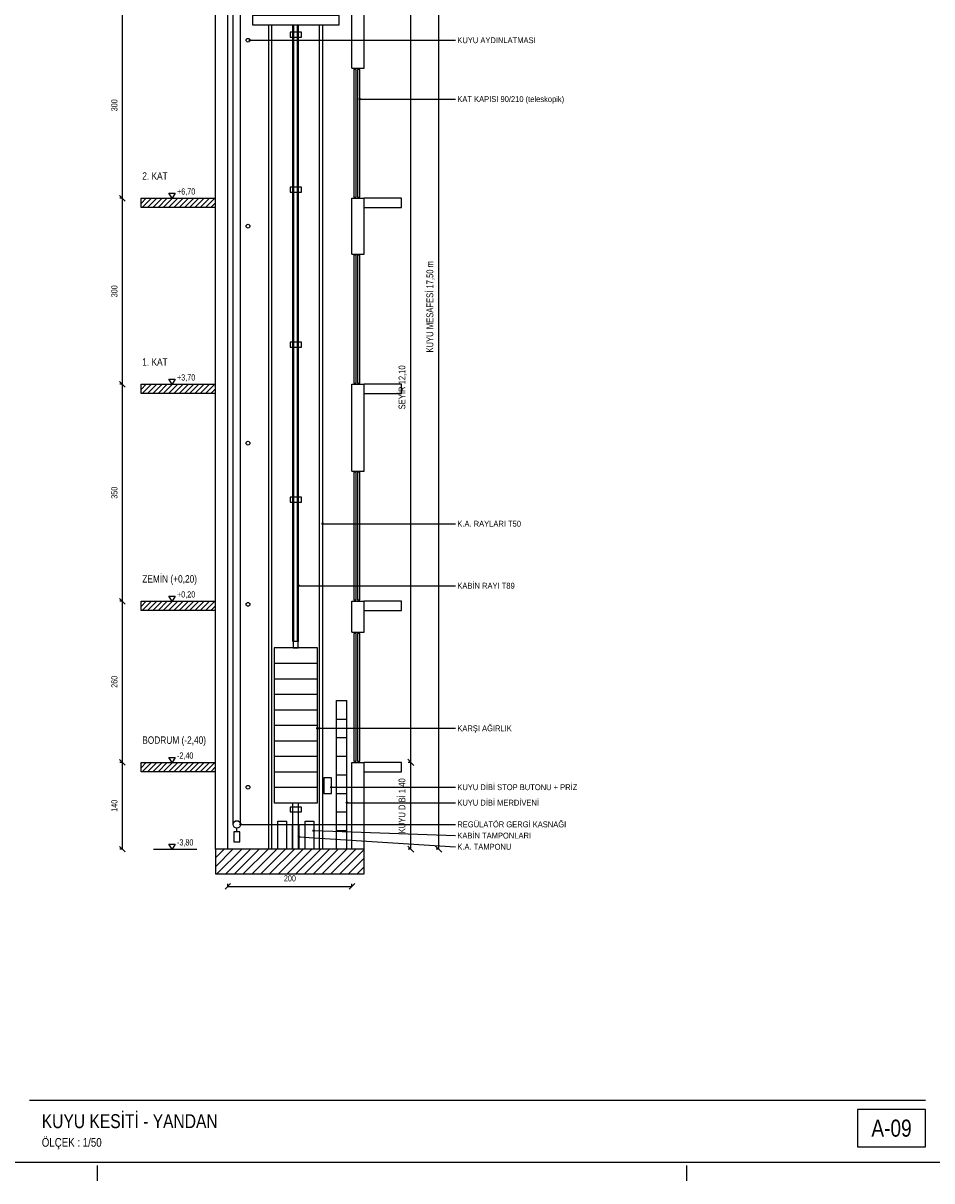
# Model space of a CAD drawing. Header units: centimetres. Extents: x 0 to 14595, y -30 to 2970.
# Tile 18 of 37: x 9480 to 10945, y -30 to 1838. Entities that reach past the tile are written whole.
import ezdxf
from ezdxf.enums import TextEntityAlignment as Align

# ---------------------------------------------------------------- set-up
doc = ezdxf.new("R2010")
doc.units = ezdxf.units.CM
doc.linetypes.add('CENTER', pattern=[40, 25, -5, 5, -5])
for name, color, linetype in [('ASN-ANTET', 4, 'CONTINUOUS'), ('ASN-BASLIK', 5, 'CONTINUOUS'), ('ASN-CERCEVE', 7, 'CONTINUOUS'), ('ASN-DUVAR', 7, 'CONTINUOUS'), ('ASN-EKSEN', 8, 'CENTER'), ('ASN-ELEKTRIK', 3, 'CONTINUOUS'), ('ASN-HALAT', 6, 'CONTINUOUS'), ('ASN-KA', 30, 'CONTINUOUS'), ('ASN-KABIN', 5, 'CONTINUOUS'), ('ASN-KAPI', 3, 'CONTINUOUS'), ('ASN-KOT', 2, 'CONTINUOUS'), ('ASN-MOTOR', 6, 'CONTINUOUS'), ('ASN-OLCU', 3, 'CONTINUOUS'), ('ASN-RAY', 1, 'CONTINUOUS'), ('ASN-TARAMA', 8, 'CONTINUOUS'), ('ASN-YAZI', 4, 'CONTINUOUS'), ('ASN-YUK', 1, 'CONTINUOUS')]:
    doc.layers.add(name, color=color, linetype=linetype)
doc.styles.get("Standard").update_dxf_attribs({"font": 'arial.ttf', "width": 0.8})

msp = doc.modelspace()

# ---------------------------------------------------------------- linework, layer by layer
at = {"layer": 'ASN-ANTET'}
msp.add_line((9490, 100), (10935, 100), dxfattribs=at)
msp.add_lwpolyline([(10825, 25), (10935, 25), (10935, 85), (10825, 85)], close=True, dxfattribs=at)
at = {"layer": 'ASN-CERCEVE'}
for points in [[(0, 0), (14595, 0), (14595, 2970), (0, 2970)], [(100, 0), (14570, 0), (14570, 2970), (100, 2970)]]:
    msp.add_lwpolyline(points, close=True, dxfattribs=at)
at = {"layer": 'ASN-DUVAR'}
for p, q in [((9790, 505), (9790, 2255)), ((9810, 505), (9810, 2255)), ((10010, 1765), (10010, 1855)), ((10030, 1765), (10030, 1855)), ((10010, 1765), (10030, 1765)), ((10010, 1465), (10010, 1555)), ((10010, 1555), (10030, 1555)), ((10030, 1465), (10030, 1555)), ((10010, 1465), (10030, 1465)), ((10010, 1115), (10010, 1255)), ((10010, 1255), (10030, 1255)), ((10030, 1115), (10030, 1255)), ((10010, 1115), (10030, 1115)), ((10010, 855), (10010, 905)), ((10010, 905), (10030, 905)), ((10030, 855), (10030, 905)), ((10010, 855), (10030, 855)), ((10010, 505), (10010, 645)), ((10010, 645), (10030, 645)), ((10030, 505), (10030, 645))]:
    msp.add_line(p, q, dxfattribs=at)
for points in [[(9790, 1540), (9670, 1540), (9670, 1555), (9790, 1555)], [(10030, 1540), (10090, 1540), (10090, 1555), (10030, 1555)], [(9790, 1240), (9670, 1240), (9670, 1255), (9790, 1255)], [(10030, 1240), (10090, 1240), (10090, 1255), (10030, 1255)], [(9790, 890), (9670, 890), (9670, 905), (9790, 905)], [(10030, 890), (10090, 890), (10090, 905), (10030, 905)], [(9790, 630), (9670, 630), (9670, 645), (9790, 645)], [(10030, 630), (10090, 630), (10090, 645), (10030, 645)]]:
    msp.add_lwpolyline(points, dxfattribs=at)
msp.add_lwpolyline([(9790, 465), (10030, 465), (10030, 505), (9790, 505)], close=True, dxfattribs=at)
at = {"layer": 'ASN-EKSEN'}
for p, q in [((9600, -30), (9600, -5)), ((10550, -30), (10550, -5))]:
    msp.add_line(p, q, dxfattribs=at)
at = {"layer": 'ASN-ELEKTRIK'}
msp.add_lwpolyline([(9965, 595), (9977, 595), (9977, 620), (9965, 620)], close=True, dxfattribs=at)
at = {"layer": 'ASN-HALAT'}
for p, q in [((9818.5, 545), (9818.5, 2290)), ((9830.5, 545), (9830.5, 2290)), ((9916.5, 840), (9916.5, 1835)), ((9922.5, 840), (9922.5, 1835))]:
    msp.add_line(p, q, dxfattribs=at)
msp.add_lwpolyline([(9915.5, 830), (9923.5, 830), (9923.5, 840), (9915.5, 840)], close=True, dxfattribs=at)
at = {"layer": 'ASN-KA'}
for p, q in [((9884.5, 805), (9954.5, 805)), ((9884.5, 780), (9954.5, 780)), ((9884.5, 755), (9954.5, 755)), ((9884.5, 730), (9954.5, 730)), ((9884.5, 705), (9954.5, 705)), ((9884.5, 680), (9954.5, 680)), ((9884.5, 655), (9954.5, 655)), ((9884.5, 630), (9954.5, 630)), ((9884.5, 605), (9954.5, 605))]:
    msp.add_line(p, q, dxfattribs=at)
msp.add_lwpolyline([(9884.5, 580), (9954.5, 580), (9954.5, 830), (9884.5, 830)], close=True, dxfattribs=at)
at = {"layer": 'ASN-KABIN'}
msp.add_lwpolyline([(9849.5, 1835), (9989.5, 1835), (9989.5, 1850), (9849.5, 1850)], close=True, dxfattribs=at)
at = {"layer": 'ASN-KAPI'}
for p, q in [((9985, 745), (10002, 745)), ((9985, 505), (9985, 745)), ((10002, 505), (10002, 745)), ((9985, 715), (10002, 715)), ((9985, 685), (10002, 685)), ((9985, 655), (10002, 655)), ((9985, 625), (10002, 625)), ((9985, 595), (10002, 595)), ((9985, 565), (10002, 565)), ((9985, 535), (10002, 535))]:
    msp.add_line(p, q, dxfattribs=at)
for points in [[(10013, 1557), (10017, 1557), (10017, 1763), (10013, 1763)], [(10019, 1557), (10023, 1557), (10023, 1763), (10019, 1763)], [(10013, 1257), (10017, 1257), (10017, 1463), (10013, 1463)], [(10019, 1257), (10023, 1257), (10023, 1463), (10019, 1463)], [(10013, 907), (10017, 907), (10017, 1113), (10013, 1113)], [(10019, 907), (10023, 907), (10023, 1113), (10019, 1113)], [(10013, 647), (10017, 647), (10017, 853), (10013, 853)], [(10019, 647), (10023, 647), (10023, 853), (10019, 853)]]:
    msp.add_lwpolyline(points, close=True, dxfattribs=at)
at = {"layer": 'ASN-KOT'}
for p, q in [((9690, 1555), (9760, 1555)), ((9690, 1255), (9760, 1255)), ((9690, 905), (9760, 905)), ((9690, 645), (9760, 645)), ((9690, 505), (9760, 505))]:
    msp.add_line(p, q, dxfattribs=at)
for points in [[(9720, 1555), (9715, 1563), (9725, 1563)], [(9720, 1255), (9715, 1263), (9725, 1263)], [(9720, 905), (9715, 913), (9725, 913)], [(9720, 645), (9715, 653), (9725, 653)], [(9720, 505), (9715, 513), (9725, 513)]]:
    msp.add_lwpolyline(points, close=True, dxfattribs=at)
at = {"layer": 'ASN-MOTOR'}
msp.add_line((9824.5, 533), (9824.5, 539), dxfattribs=at)
msp.add_lwpolyline([(9819.5, 517), (9829.5, 517), (9829.5, 533), (9819.5, 533)], close=True, dxfattribs=at)
for centre, radius in [((9842.5, 1810), 3), ((9842.5, 1510), 3), ((9842.5, 1160), 3), ((9842.5, 900), 3), ((9842.5, 605), 3), ((9824.5, 545), 6)]:
    msp.add_circle(centre, radius, dxfattribs=at)
at = {"layer": 'ASN-OLCU'}
for p, q in [((10150, 505), (10150, 2255)), ((9640, 1555), (9640, 1855)), ((10105, 645), (10105, 1855)), ((9644.5, 1550.5), (9635.5, 1559.5)), ((9644.5, 1550.5), (9635.5, 1559.5)), ((9640, 1555), (9636, 1555)), ((9640, 1555), (9636, 1555)), ((9640, 1255), (9640, 1555)), ((9644.5, 1250.5), (9635.5, 1259.5)), ((9644.5, 1250.5), (9635.5, 1259.5)), ((9640, 1255), (9636, 1255)), ((9640, 1255), (9636, 1255)), ((9640, 905), (9640, 1255)), ((9644.5, 900.5), (9635.5, 909.5)), ((9644.5, 900.5), (9635.5, 909.5)), ((9640, 905), (9636, 905)), ((9640, 905), (9636, 905)), ((9640, 645), (9640, 905)), ((9644.5, 640.5), (9635.5, 649.5)), ((9644.5, 640.5), (9635.5, 649.5)), ((9640, 645), (9636, 645)), ((9640, 645), (9636, 645)), ((9640, 505), (9640, 645)), ((10110, 640.1), (10100, 650)), ((10110, 640.1), (10100, 650)), ((10105, 645), (10100.6, 645)), ((10105, 645), (10100.6, 645)), ((10105, 505), (10105, 645)), ((9644.5, 500.5), (9635.5, 509.5)), ((9640, 505), (9636, 505)), ((10110, 500.1), (10100, 510)), ((10105, 505), (10100.6, 505)), ((10155, 500.1), (10145, 510)), ((10150, 505), (10145.6, 505)), ((9805.5, 440.5), (9814.5, 449.5)), ((9810, 445), (9810, 449)), ((10005.5, 440.5), (10014.5, 449.5)), ((10010, 445), (10010, 449)), ((9810, 445), (10010, 445))]:
    msp.add_line(p, q, dxfattribs=at)
at = {"layer": 'ASN-RAY'}
for p, q in [((9876, 505), (9876, 1835)), ((9881, 505), (9881, 1835)), ((9915, 840), (9915, 1835)), ((9924, 840), (9924, 1835)), ((9958, 505), (9958, 1835)), ((9963, 505), (9963, 1835)), ((9915, 505), (9915, 580)), ((9924, 505), (9924, 580))]:
    msp.add_line(p, q, dxfattribs=at)
for points in [[(9910.5, 1815), (9928.5, 1815), (9928.5, 1823), (9910.5, 1823)], [(9910.5, 1565), (9928.5, 1565), (9928.5, 1573), (9910.5, 1573)], [(9910.5, 1315), (9928.5, 1315), (9928.5, 1323), (9910.5, 1323)], [(9910.5, 1065), (9928.5, 1065), (9928.5, 1073), (9910.5, 1073)], [(9910.5, 565), (9928.5, 565), (9928.5, 573), (9910.5, 573)]]:
    msp.add_lwpolyline(points, close=True, dxfattribs=at)
at = {"layer": 'ASN-TARAMA'}
for p, q in [((9670, 1546.5), (9678.5, 1555)), ((9672, 1540), (9687, 1555)), ((9680.5, 1540), (9695.5, 1555)), ((9688.9, 1540), (9703.9, 1555)), ((9697.4, 1540), (9712.4, 1555)), ((9705.9, 1540), (9720.9, 1555)), ((9714.4, 1540), (9729.4, 1555)), ((9722.9, 1540), (9737.9, 1555)), ((9731.4, 1540), (9746.4, 1555)), ((9739.9, 1540), (9754.9, 1555)), ((9748.3, 1540), (9763.3, 1555)), ((9756.8, 1540), (9771.8, 1555)), ((9765.3, 1540), (9780.3, 1555)), ((9773.8, 1540), (9788.8, 1555)), ((9782.3, 1540), (9790, 1547.7)), ((9670, 1246.5), (9678.5, 1255)), ((9672, 1240), (9687, 1255)), ((9680.5, 1240), (9695.5, 1255)), ((9688.9, 1240), (9703.9, 1255)), ((9697.4, 1240), (9712.4, 1255)), ((9705.9, 1240), (9720.9, 1255)), ((9714.4, 1240), (9729.4, 1255)), ((9722.9, 1240), (9737.9, 1255)), ((9731.4, 1240), (9746.4, 1255)), ((9739.9, 1240), (9754.9, 1255)), ((9748.3, 1240), (9763.3, 1255)), ((9756.8, 1240), (9771.8, 1255)), ((9765.3, 1240), (9780.3, 1255)), ((9773.8, 1240), (9788.8, 1255)), ((9782.3, 1240), (9790, 1247.7)), ((9670, 896.5), (9678.5, 905)), ((9672, 890), (9687, 905)), ((9680.5, 890), (9695.5, 905)), ((9688.9, 890), (9703.9, 905)), ((9697.4, 890), (9712.4, 905)), ((9705.9, 890), (9720.9, 905)), ((9714.4, 890), (9729.4, 905)), ((9722.9, 890), (9737.9, 905)), ((9731.4, 890), (9746.4, 905)), ((9739.9, 890), (9754.9, 905)), ((9748.3, 890), (9763.3, 905)), ((9756.8, 890), (9771.8, 905)), ((9765.3, 890), (9780.3, 905)), ((9773.8, 890), (9788.8, 905)), ((9782.3, 890), (9790, 897.7)), ((9670, 636.5), (9678.5, 645)), ((9672, 630), (9687, 645)), ((9680.5, 630), (9695.5, 645)), ((9688.9, 630), (9703.9, 645)), ((9697.4, 630), (9712.4, 645)), ((9705.9, 630), (9720.9, 645)), ((9714.4, 630), (9729.4, 645)), ((9722.9, 630), (9737.9, 645)), ((9731.4, 630), (9746.4, 645)), ((9739.9, 630), (9754.9, 645)), ((9748.3, 630), (9763.3, 645)), ((9756.8, 630), (9771.8, 645)), ((9765.3, 630), (9780.3, 645)), ((9773.8, 630), (9788.8, 645)), ((9782.3, 630), (9790, 637.7)), ((9790, 490.9), (9804.1, 505)), ((9790, 476.7), (9818.3, 505)), ((9792.4, 465), (9832.4, 505)), ((9806.6, 465), (9846.6, 505)), ((9820.7, 465), (9860.7, 505)), ((9834.9, 465), (9874.9, 505)), ((9849, 465), (9889, 505)), ((9863.1, 465), (9903.1, 505)), ((9877.3, 465), (9917.3, 505)), ((9891.4, 465), (9931.4, 505)), ((9905.6, 465), (9945.6, 505)), ((9919.7, 465), (9959.7, 505)), ((9933.8, 465), (9973.8, 505)), ((9948, 465), (9988, 505)), ((9962.1, 465), (10002.1, 505)), ((9976.3, 465), (10016.3, 505)), ((9990.4, 465), (10030, 504.6)), ((10004.6, 465), (10030, 490.4)), ((10018.7, 465), (10030, 476.3))]:
    msp.add_line(p, q, dxfattribs=at)
at = {"layer": 'ASN-YAZI'}
for p, q in [((9845.5, 1810), (10177, 1810)), ((10023, 1715), (10177, 1715)), ((9963, 1030), (10177, 1030)), ((9924, 930), (10177, 930)), ((9954.5, 700), (10177, 700)), ((9977, 605), (10177, 605)), ((10002, 580), (10177, 580)), ((9830.5, 545), (10177, 545)), ((9924.5, 525), (10177, 508.9)), ((9948.5, 535), (10177, 527))]:
    msp.add_line(p, q, dxfattribs=at)
for centre in [(9845.5, 1810), (10023, 1715), (9963, 1030), (9924, 930), (9954.5, 700), (9977, 605), (10002, 580), (9830.5, 545), (9924.5, 525), (9948.5, 535)]:
    msp.add_circle(centre, 1.2, dxfattribs=at)
at = {"layer": 'ASN-YUK'}
for points in [[(9890.5, 505), (9890.5, 550), (9904.5, 550), (9904.5, 505)], [(9914.5, 505), (9914.5, 545), (9924.5, 545), (9924.5, 505)], [(9934.5, 505), (9934.5, 550), (9948.5, 550), (9948.5, 505)]]:
    msp.add_lwpolyline(points, dxfattribs=at)

# ---------------------------------------------------------------- texts
at = {"layer": 'ASN-ANTET', "width": 0.8}
msp.add_text('A-09', height=27.5, dxfattribs=at).set_placement((10880, 55), align=Align.MIDDLE_CENTER)
msp.add_text('ÖLÇEK : 1/50', height=14, dxfattribs=at).set_placement((9510, 25))
at = {"layer": 'ASN-BASLIK', "width": 0.8}
for s, height, p in [('2. KAT', 12, (9672, 1585)), ('1. KAT', 12, (9672, 1285)), ('ZEMİN (+0,20)', 12, (9672, 935)), ('BODRUM (-2,40)', 12, (9672, 675)), ('KUYU KESİTİ - YANDAN', 22.5, (9510, 55))]:
    msp.add_text(s, height=height, dxfattribs=at).set_placement(p)
at = {"layer": 'ASN-KOT', "width": 0.8}
for s, p in [('+6,70', (9728, 1558)), ('+3,70', (9728, 1258)), ('+0,20', (9728, 908)), ('-2,40', (9728, 648)), ('-3,80', (9728, 508))]:
    msp.add_text(s, height=10, dxfattribs=at).set_placement(p, align=Align.BOTTOM_LEFT)
at = {"layer": 'ASN-OLCU', "width": 0.8}
for s, height, p in [('300', 10, (9635, 1705)), ('KUYU MESAFESİ 17,50 m', 11, (10144.5, 1380)), ('300', 10, (9635, 1405)), ('SEYİR 12,10', 11, (10099.5, 1250)), ('350', 10, (9635, 1080)), ('260', 10, (9635, 775)), ('KUYU DİBİ 1,40', 11, (10099.5, 575)), ('140', 10, (9635, 575))]:
    msp.add_text(s, height=height, rotation=90, dxfattribs=at).set_placement(p, align=Align.BOTTOM_CENTER)
msp.add_text('200', height=10, dxfattribs=at).set_placement((9910, 450), align=Align.BOTTOM_CENTER)
at = {"layer": 'ASN-YAZI', "width": 0.8}
for s, p in [('KUYU AYDINLATMASI', (10180, 1810)), ('KAT KAPISI 90/210 (teleskopik)', (10180, 1715)), ('K.A. RAYLARI T50', (10180, 1030)), ('KABİN RAYI T89', (10180, 930)), ('KARŞI AĞIRLIK', (10180, 700)), ('KUYU DİBİ STOP BUTONU + PRİZ', (10180, 605)), ('KUYU DİBİ MERDİVENİ', (10180, 580)), ('REGÜLATÖR GERGİ KASNAĞI', (10180, 545)), ('KABİN TAMPONLARI', (10180, 527)), ('K.A. TAMPONU', (10180, 508.9))]:
    msp.add_text(s, height=9.5, dxfattribs=at).set_placement(p, align=Align.MIDDLE_LEFT)

doc.saveas('drawing.dxf')
